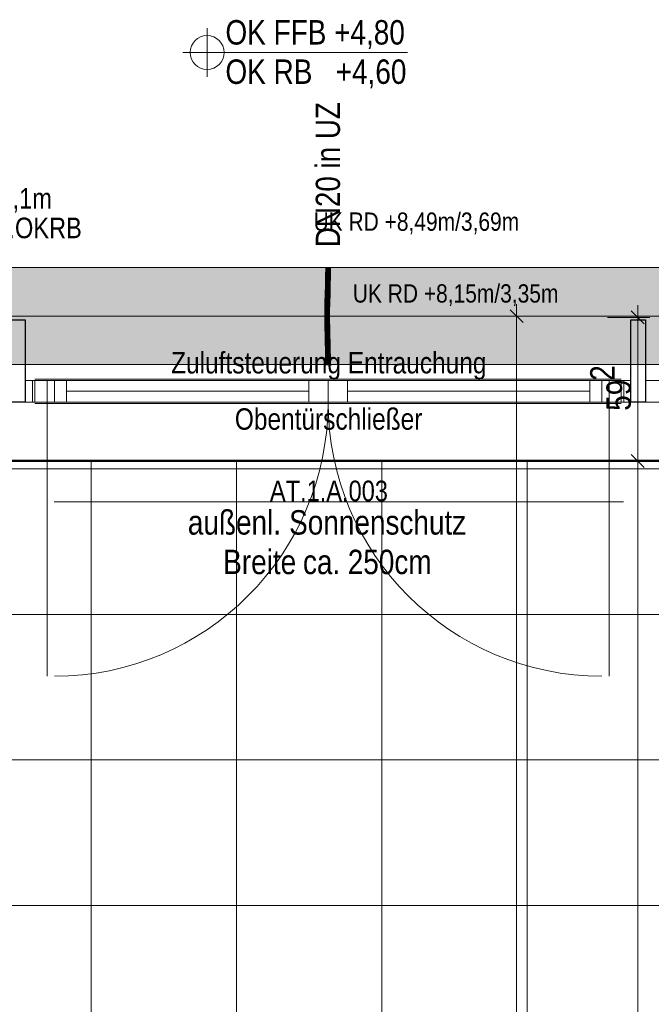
# Model space of a CAD drawing. Extents: x -620 to 300, y 62 to 1107.
# Tile 27 of 109: x -233 to -181, y 319 to 400. Entities that reach past the tile are written whole.
import ezdxf
from ezdxf.lldxf.tags import DXFTag

# ---------------------------------------------------------------- set-up
doc = ezdxf.new("R2010")
doc.units = 0
doc.layers.get('0').update_dxf_attribs({"lineweight": 35})
for name, color, linetype, lineweight, true_color in [('00_Beschriftung UZ', 3, 'Continuous', 13, 0x00ff00), ('30 -33 Aussenwände- 7 Fassade_ Elemente', 7, 'Continuous', 9, 0x00aacc), ('30 -34 Innenwände- 11 Durchbruch', 4, 'Continuous', 9, 0x00ffff), ('30 -35 Decken- 1 Konstruktion-Träger- Stahlbeton', 7, 'grob-A06G9G5Q8I', 13, 0x33aa00), ('70 -72 Beschriftung- 1 Beschriftung allgemein', 7, 'Continuous', 9, 0xff6633), ('70 -75 Raumstempel- 1 Raumstempel', 1, 'Continuous', 50, 0xff0000), ('70 -76 Bemaßung- 2 Allgemein', 9, 'Continuous', 5, 0x808080), ('E_Leerrohr 20', 7, 'Continuous', 13, 0xcc0099), ('E_Leerrohr 20-Shading', 7, 'Continuous', 13, 0xcc0099)]:
    doc.layers.add(name, color=color, linetype=linetype, lineweight=lineweight, true_color=true_color)
for name, color, linetype, lineweight in [('60- 61 allgemeine Ausstattung- 4 Terrassen', 7, 'Continuous', 9), ('70 -71 Achsen- 1 Gebäudeachsen', 7, 'STRICHPUNKT2-A06G9G5P8I', 18), ('70 -72 Beschriftung- 5 Höhenkoten', 7, 'Continuous', 15), ('Detailelementbeschriftung', 7, 'Continuous', 9)]:
    doc.layers.add(name, color=color, linetype=linetype, lineweight=lineweight)
doc.layers.add('iwb_Schraffur_Unterzug', color=7, linetype='Continuous', lineweight=5, true_color=0xffffcc, plot=False)
doc.styles.get("Standard").update_dxf_attribs({"font": 'ARIALN.TTF'})
tags = doc.linetypes.add('grob-A06G9G5Q8I', pattern=[14, 3, -8, 3]).pattern_tags.tags
tags[8:9] = [DXFTag(74, 4), DXFTag(75, 0), DXFTag(340, '0'), DXFTag(46, 0.0), DXFTag(50, 0.0), DXFTag(44, 0.0), DXFTag(45, 0.0)]
tags[6:7] = [DXFTag(74, 4), DXFTag(75, 0), DXFTag(340, '0'), DXFTag(46, 0.0), DXFTag(50, 0.0), DXFTag(44, 0.0), DXFTag(45, 0.0)]
tags[4:5] = [DXFTag(74, 4), DXFTag(75, 0), DXFTag(340, '0'), DXFTag(46, 0.0), DXFTag(50, 0.0), DXFTag(44, 0.0), DXFTag(45, 0.0)]
tags = doc.linetypes.add('STRICHPUNKT2', pattern=[12.7, 6.35, -3.175, 0, -3.175]).pattern_tags.tags
tags[10:11] = [DXFTag(74, 4), DXFTag(75, 0), DXFTag(340, '0'), DXFTag(46, 0.0), DXFTag(50, 0.0), DXFTag(44, 0.0), DXFTag(45, 0.0)]
tags[8:9] = [DXFTag(74, 4), DXFTag(75, 0), DXFTag(340, '0'), DXFTag(46, 0.0), DXFTag(50, 0.0), DXFTag(44, 0.0), DXFTag(45, 0.0)]
tags[6:7] = [DXFTag(74, 4), DXFTag(75, 0), DXFTag(340, '0'), DXFTag(46, 0.0), DXFTag(50, 0.0), DXFTag(44, 0.0), DXFTag(45, 0.0)]
tags[4:5] = [DXFTag(74, 4), DXFTag(75, 0), DXFTag(340, '0'), DXFTag(46, 0.0), DXFTag(50, 0.0), DXFTag(44, 0.0), DXFTag(45, 0.0)]
tags = doc.linetypes.add('STRICHPUNKT2-A06G9G5P8I', pattern=[12.7, 6.35, -3.175, 0, -3.175]).pattern_tags.tags
tags[10:11] = [DXFTag(74, 4), DXFTag(75, 0), DXFTag(340, '0'), DXFTag(46, 0.0), DXFTag(50, 0.0), DXFTag(44, 0.0), DXFTag(45, 0.0)]
tags[8:9] = [DXFTag(74, 4), DXFTag(75, 0), DXFTag(340, '0'), DXFTag(46, 0.0), DXFTag(50, 0.0), DXFTag(44, 0.0), DXFTag(45, 0.0)]
tags[6:7] = [DXFTag(74, 4), DXFTag(75, 0), DXFTag(340, '0'), DXFTag(46, 0.0), DXFTag(50, 0.0), DXFTag(44, 0.0), DXFTag(45, 0.0)]
tags[4:5] = [DXFTag(74, 4), DXFTag(75, 0), DXFTag(340, '0'), DXFTag(46, 0.0), DXFTag(50, 0.0), DXFTag(44, 0.0), DXFTag(45, 0.0)]

# ---------------------------------------------------------------- blocks, each defined once
blk = doc.blocks.new('Shading-A06G9G2Z8I', base_point=(-207.84, 377.027))
at = {"layer": 'E_Leerrohr 20-Shading', "color": 223, "true_color": 0xc67fb4}
for points in [[(-208.121, 379.931), (-208.179, 379.931), (-208.127, 379.208), (-208.186, 379.209)], [(-207.779, 379.931), (-207.838, 379.931), (-207.786, 379.203), (-207.844, 379.204)], [(-208.144, 378.485), (-208.201, 378.486), (-208.167, 377.761), (-208.221, 377.762)], [(-208.127, 379.208), (-208.186, 379.209), (-208.144, 378.485), (-208.201, 378.486)], [(-208.167, 377.761), (-208.163, 377.76), (-208.144, 378.485), (-208.142, 378.485)], [(-208.163, 377.76), (-208.162, 377.76), (-208.142, 378.485)], [(-208.142, 378.485), (-208.127, 379.208), (-208.144, 378.485)], [(-207.84, 378.478), (-207.86, 378.478), (-207.866, 377.753), (-207.879, 377.753)], [(-207.85, 377.752), (-207.816, 378.477), (-207.866, 377.753), (-207.84, 378.478)], [(-207.79, 379.203), (-207.844, 379.204), (-207.816, 378.477), (-207.86, 378.478)], [(-207.821, 377.751), (-207.801, 378.477), (-207.85, 377.752), (-207.816, 378.477)], [(-207.801, 378.477), (-207.786, 379.203), (-207.816, 378.477), (-207.79, 379.203)], [(-208.24, 377.036), (-208.175, 377.486), (-208.221, 377.762), (-208.167, 377.761)], [(-208.167, 377.761), (-208.175, 377.486), (-208.163, 377.76), (-208.169, 377.525)], [(-208.169, 377.525), (-208.168, 377.534), (-208.163, 377.76), (-208.162, 377.76)], [(-207.866, 377.753), (-207.879, 377.753), (-207.891, 377.029), (-207.898, 377.029)], [(-207.882, 377.028), (-207.85, 377.752), (-207.891, 377.029), (-207.866, 377.753)], [(-207.84, 377.027), (-207.821, 377.751), (-207.882, 377.028), (-207.85, 377.752)], [(-208.19, 377.035), (-208.24, 377.036), (-208.213, 376.309), (-208.253, 376.309)], [(-208.19, 377.035), (-208.184, 377.165), (-208.24, 377.036), (-208.175, 377.486)], [(-208.195, 376.309), (-208.181, 377.035), (-208.213, 376.309), (-208.19, 377.035)], [(-208.181, 377.035), (-208.168, 377.534), (-208.19, 377.035)], [(-208.175, 377.486), (-208.184, 377.165), (-208.169, 377.525), (-208.171, 377.47)], [(-208.171, 377.47), (-208.168, 377.534), (-208.169, 377.525)], [(-207.909, 376.306), (-207.891, 377.029), (-207.912, 376.306), (-207.896, 377.029)], [(-207.896, 377.029), (-207.898, 377.029), (-207.912, 376.306)], [(-207.905, 376.305), (-207.882, 377.028), (-207.909, 376.306), (-207.891, 377.029)], [(-207.904, 376.305), (-207.882, 377.028), (-207.895, 376.633)], [(-207.904, 376.305), (-207.853, 376.305), (-207.882, 377.028), (-207.84, 377.027)], [(-208.216, 375.948), (-208.213, 376.309), (-208.255, 375.949), (-208.253, 376.309)], [(-208.198, 375.582), (-208.195, 376.309), (-208.219, 375.582), (-208.213, 376.309)], [(-207.913, 375.943), (-207.912, 375.943), (-207.912, 376.306), (-207.909, 376.306)], [(-207.912, 375.943), (-207.908, 375.943), (-207.909, 376.306), (-207.905, 376.305)], [(-207.908, 375.943), (-207.855, 375.942), (-207.904, 376.305), (-207.853, 376.305)], [(-207.908, 375.943), (-207.904, 376.305), (-207.908, 376.016)], [(-207.904, 376.305), (-207.905, 376.305), (-207.908, 376.016)], [(-207.905, 376.305), (-207.904, 376.305), (-207.895, 376.633)], [(-208.219, 375.582), (-208.216, 375.948), (-208.256, 375.582), (-208.255, 375.949)], [(-208.219, 375.582), (-208.256, 375.582), (-208.205, 374.971), (-208.248, 374.97)], [(-208.19, 374.971), (-208.198, 375.582), (-208.205, 374.971), (-208.219, 375.582)], [(-207.911, 375.583), (-207.908, 375.943), (-207.915, 375.583), (-207.913, 375.943)], [(-207.911, 375.583), (-207.915, 375.583), (-207.897, 374.977), (-207.907, 374.977)], [(-207.911, 375.583), (-207.856, 375.583), (-207.908, 375.943), (-207.855, 375.942)], [(-207.849, 374.978), (-207.856, 375.583), (-207.897, 374.977), (-207.911, 375.583)], [(-208.205, 374.971), (-208.248, 374.97), (-208.18, 374.362), (-208.234, 374.36)], [(-208.175, 374.362), (-208.19, 374.971), (-208.18, 374.362), (-208.205, 374.971)], [(-207.906, 374.977), (-207.907, 374.977), (-207.892, 374.369)], [(-207.872, 374.37), (-207.897, 374.977), (-207.892, 374.369), (-207.906, 374.977)], [(-207.834, 374.371), (-207.849, 374.978), (-207.872, 374.37), (-207.897, 374.977)], [(-208.234, 374.36), (-208.212, 374.192), (-208.18, 374.362), (-208.171, 374.193)], [(-208.212, 374.192), (-208.234, 374.36), (-208.229, 374.192)], [(-208.215, 373.751), (-208.157, 373.753), (-208.229, 374.192), (-208.212, 374.192)], [(-208.157, 373.753), (-208.215, 373.751), (-208.139, 373.145), (-208.198, 373.143)], [(-208.212, 374.192), (-208.157, 373.753), (-208.171, 374.193), (-208.168, 374.123)], [(-208.168, 374.123), (-208.175, 374.362), (-208.18, 374.362)], [(-207.887, 374.195), (-207.863, 374.195), (-207.892, 374.369), (-207.872, 374.37)], [(-207.874, 373.761), (-207.841, 373.762), (-207.887, 374.195), (-207.863, 374.195)], [(-207.841, 373.762), (-207.874, 373.761), (-207.811, 373.153), (-207.857, 373.152)], [(-207.863, 374.195), (-207.828, 374.196), (-207.872, 374.37), (-207.834, 374.371)], [(-207.841, 373.762), (-207.816, 373.763), (-207.863, 374.195), (-207.828, 374.196)], [(-207.798, 373.154), (-207.816, 373.763), (-207.811, 373.153), (-207.841, 373.762)], [(-208.139, 373.145), (-208.198, 373.143), (-208.127, 372.538), (-208.185, 372.537)], [(-208.126, 372.538), (-208.139, 373.145), (-208.127, 372.538), (-208.139, 373.145)], [(-207.811, 373.153), (-207.857, 373.152), (-207.788, 372.543), (-207.843, 372.542)], [(-207.785, 372.543), (-207.798, 373.154), (-207.788, 372.543), (-207.811, 373.153)], [(-208.127, 372.538), (-208.185, 372.537), (-208.124, 371.931), (-208.179, 371.931)], [(-208.124, 371.931), (-208.122, 371.931), (-208.127, 372.538), (-208.126, 372.538)], [(-208.122, 371.931), (-208.121, 371.931), (-208.126, 372.538)], [(-207.779, 371.931), (-207.788, 372.543), (-207.838, 371.931), (-207.843, 372.542)], [(-207.779, 371.931), (-207.785, 372.543), (-207.788, 372.543)]]:
    blk.add_solid(points, dxfattribs=at)
at = {"layer": 'E_Leerrohr 20-Shading', "color": 231, "true_color": 0xe17fc9}
for points in [[(-207.979, 379.931), (-208.121, 379.931), (-207.986, 379.206), (-208.127, 379.208)], [(-207.979, 379.931), (-207.986, 379.206), (-207.981, 379.206)], [(-207.981, 379.206), (-207.975, 379.206), (-207.979, 379.931)], [(-207.975, 379.206), (-207.844, 379.204), (-207.979, 379.931), (-207.838, 379.931)], [(-208.079, 378.483), (-208.142, 378.485), (-208.078, 377.758), (-208.162, 377.76)], [(-208.082, 379.208), (-208.127, 379.208), (-208.079, 378.483), (-208.142, 378.485)], [(-208.001, 378.481), (-207.986, 379.206), (-208.079, 378.483), (-208.082, 379.208)], [(-208.078, 377.758), (-208.034, 377.757), (-208.079, 378.483), (-208.022, 378.482)], [(-208.034, 377.757), (-208.021, 377.757), (-208.022, 378.482), (-208.001, 378.481)], [(-208.001, 378.481), (-208.021, 377.757), (-208.018, 377.757)], [(-208.009, 377.756), (-207.996, 378.481), (-208.018, 377.757), (-208.001, 378.481)], [(-208.009, 377.756), (-207.991, 377.756), (-207.996, 378.481), (-207.986, 378.481)], [(-207.986, 379.206), (-208.001, 378.481), (-207.996, 378.481)], [(-207.996, 378.481), (-207.986, 378.481), (-207.986, 379.206), (-207.981, 379.206)], [(-207.986, 378.481), (-207.991, 377.756), (-207.964, 378.481), (-207.95, 377.755)], [(-207.981, 379.206), (-207.986, 378.481), (-207.975, 379.206), (-207.964, 378.481)], [(-207.964, 378.481), (-207.86, 378.478), (-207.975, 379.206), (-207.844, 379.204)], [(-207.95, 377.755), (-207.879, 377.753), (-207.964, 378.481), (-207.86, 378.478)], [(-208.168, 377.534), (-208.077, 377.177), (-208.162, 377.76), (-208.078, 377.758)], [(-208.078, 377.758), (-208.077, 377.177), (-208.034, 377.757), (-208.045, 377.051)], [(-208.045, 377.051), (-208.04, 377.032), (-208.034, 377.757), (-208.021, 377.757)], [(-208.018, 377.757), (-208.021, 377.757), (-208.036, 377.032), (-208.04, 377.032)], [(-208.022, 377.032), (-208.009, 377.756), (-208.036, 377.032), (-208.018, 377.757)], [(-208.022, 377.032), (-207.997, 377.031), (-208.009, 377.756), (-207.991, 377.756)], [(-207.991, 377.756), (-207.997, 377.031), (-207.95, 377.755), (-207.937, 377.03)], [(-207.937, 377.03), (-207.898, 377.029), (-207.95, 377.755), (-207.879, 377.753)], [(-208.159, 377.035), (-208.181, 377.035), (-208.149, 376.308), (-208.195, 376.309)], [(-208.168, 377.534), (-208.181, 377.035), (-208.159, 377.035)], [(-208.159, 377.035), (-208.076, 377.033), (-208.168, 377.534), (-208.077, 377.177)], [(-208.149, 376.308), (-208.072, 376.307), (-208.159, 377.035), (-208.076, 377.033)], [(-208.077, 377.177), (-208.076, 377.033), (-208.045, 377.051), (-208.045, 377.032)], [(-208.076, 377.033), (-208.072, 376.307), (-208.045, 377.032), (-208.053, 376.307)], [(-208.053, 376.307), (-208.04, 377.032), (-208.045, 377.032)], [(-208.036, 377.032), (-208.04, 377.032), (-208.05, 376.307), (-208.053, 376.307)], [(-208.032, 376.307), (-208.022, 377.032), (-208.05, 376.307), (-208.036, 377.032)], [(-208.045, 377.032), (-208.04, 377.032), (-208.045, 377.051)], [(-208.032, 376.307), (-208.001, 376.307), (-208.022, 377.032), (-207.997, 377.031)], [(-207.997, 377.031), (-208.001, 376.307), (-207.937, 377.03), (-207.927, 376.306)], [(-207.937, 377.03), (-207.927, 376.306), (-207.899, 377.029), (-207.92, 376.306)], [(-207.92, 376.306), (-207.912, 376.306), (-207.899, 377.029), (-207.898, 377.029)], [(-208.149, 376.308), (-208.195, 376.309), (-208.147, 375.582), (-208.198, 375.582)], [(-208.149, 376.308), (-208.148, 375.947), (-208.072, 376.307), (-208.068, 375.946)], [(-208.072, 376.307), (-208.068, 375.946), (-208.053, 376.307), (-208.055, 375.946)], [(-208.055, 375.946), (-208.034, 375.945), (-208.05, 376.307), (-208.032, 376.307)], [(-208.05, 376.307), (-208.053, 376.307), (-208.055, 375.946)], [(-208.032, 376.307), (-208.035, 375.779), (-208.001, 376.307), (-208.002, 375.779)], [(-207.927, 376.306), (-208.001, 376.307), (-207.927, 375.583), (-208.002, 375.583)], [(-207.927, 376.306), (-207.927, 375.583), (-207.925, 375.687)], [(-207.92, 376.306), (-207.927, 376.306), (-207.923, 376.202)], [(-207.923, 376.202), (-207.927, 376.306), (-207.926, 376.099)], [(-207.913, 375.943), (-207.923, 376.202), (-207.925, 375.583), (-207.926, 376.099)], [(-207.912, 376.306), (-207.92, 376.306), (-207.913, 375.943), (-207.923, 376.202)], [(-208.147, 375.582), (-208.198, 375.582), (-208.152, 374.972), (-208.19, 374.971)], [(-208.152, 374.972), (-208.05, 374.974), (-208.147, 375.582), (-208.063, 375.582)], [(-208.148, 375.947), (-208.147, 375.582), (-208.068, 375.946), (-208.063, 375.582)], [(-208.063, 375.946), (-208.068, 375.946), (-208.06, 375.582), (-208.063, 375.582)], [(-208.055, 375.946), (-208.063, 375.946), (-208.056, 375.582), (-208.06, 375.582)], [(-208.063, 375.582), (-208.05, 374.974), (-208.06, 375.582), (-208.048, 374.974)], [(-208.048, 374.974), (-208.056, 375.582), (-208.06, 375.582)], [(-208.036, 375.583), (-208.055, 375.946), (-208.056, 375.582)], [(-208.036, 375.583), (-208.056, 375.582), (-208.035, 374.974), (-208.048, 374.974)], [(-208.055, 375.946), (-208.036, 375.583), (-208.034, 375.945)], [(-208.035, 375.779), (-208.036, 375.583), (-208.002, 375.779), (-208.002, 375.583)], [(-208.035, 374.974), (-208, 374.975), (-208.036, 375.583), (-208.002, 375.583)], [(-207.927, 375.583), (-208.002, 375.583), (-207.943, 374.976), (-208, 374.975)], [(-207.939, 374.976), (-207.925, 375.583), (-207.943, 374.976), (-207.927, 375.583)], [(-207.925, 375.583), (-207.939, 374.976), (-207.926, 375.447)], [(-207.939, 374.976), (-207.93, 374.976), (-207.926, 375.447)], [(-207.915, 375.583), (-207.926, 375.447), (-207.92, 374.976), (-207.93, 374.976)], [(-207.927, 375.583), (-207.925, 375.583), (-207.925, 375.687)], [(-207.925, 375.583), (-207.926, 375.447), (-207.922, 375.583)], [(-207.926, 375.447), (-207.915, 375.583), (-207.922, 375.583)], [(-207.913, 375.943), (-207.925, 375.583), (-207.922, 375.583)], [(-207.917, 375.78), (-207.922, 375.583), (-207.914, 375.78), (-207.915, 375.583)], [(-207.915, 375.583), (-207.92, 374.976), (-207.907, 374.977)], [(-207.913, 375.943), (-207.917, 375.78), (-207.914, 375.78)], [(-208.152, 374.972), (-208.19, 374.971), (-208.163, 374.362), (-208.175, 374.362)], [(-208.163, 374.362), (-208.034, 374.365), (-208.152, 374.972), (-208.05, 374.974)], [(-208.034, 374.365), (-208.048, 374.974), (-208.05, 374.974)], [(-208.035, 374.974), (-208.048, 374.974), (-208.03, 374.366), (-208.034, 374.365)], [(-208.03, 374.366), (-207.995, 374.367), (-208.035, 374.974), (-208, 374.975)], [(-207.939, 374.976), (-208, 374.975), (-207.958, 374.368), (-207.995, 374.367)], [(-207.93, 374.976), (-207.939, 374.976), (-207.941, 374.368), (-207.958, 374.368)], [(-207.93, 374.976), (-207.941, 374.368), (-207.92, 374.976), (-207.926, 374.368)], [(-207.92, 374.976), (-207.926, 374.368), (-207.907, 374.977), (-207.901, 374.369)], [(-207.901, 374.369), (-207.892, 374.369), (-207.907, 374.977)], [(-208.163, 374.362), (-208.175, 374.362), (-208.168, 374.123)], [(-208.168, 374.123), (-208.016, 373.757), (-208.166, 374.193), (-208.029, 374.194)], [(-208.016, 373.757), (-208.168, 374.123), (-208.157, 373.753)], [(-208.029, 374.194), (-208.034, 374.365), (-208.166, 374.193), (-208.163, 374.362)], [(-208.016, 373.757), (-208.157, 373.753), (-207.998, 373.148), (-208.139, 373.145)], [(-208.03, 374.366), (-208.034, 374.365), (-208.029, 374.194)], [(-208.029, 374.194), (-207.993, 374.094), (-208.03, 374.366), (-207.995, 374.367)], [(-208.016, 373.757), (-207.99, 373.758), (-208.029, 374.194), (-207.993, 374.094)], [(-207.99, 373.758), (-208.016, 373.757), (-207.985, 373.149), (-207.998, 373.148)], [(-207.958, 374.368), (-207.995, 374.367), (-207.96, 374.31)], [(-207.96, 374.31), (-207.995, 374.367), (-207.969, 374.027), (-207.993, 374.094)], [(-207.969, 374.027), (-207.993, 374.094), (-207.977, 373.758), (-207.99, 373.758)], [(-207.977, 373.758), (-207.99, 373.758), (-207.987, 373.447)], [(-207.954, 373.759), (-207.977, 373.758), (-207.985, 373.149), (-207.987, 373.447)], [(-207.954, 373.759), (-207.985, 373.149), (-207.966, 373.149)], [(-207.954, 373.759), (-207.949, 373.972), (-207.977, 373.758), (-207.969, 374.027)], [(-207.949, 373.972), (-207.943, 374.283), (-207.969, 374.027), (-207.96, 374.31)], [(-207.954, 373.759), (-207.966, 373.149), (-207.933, 373.759), (-207.94, 373.15)], [(-207.943, 374.283), (-207.941, 374.368), (-207.96, 374.31), (-207.958, 374.368)], [(-207.931, 373.921), (-207.949, 373.972), (-207.933, 373.759), (-207.954, 373.759)], [(-207.927, 374.259), (-207.943, 374.283), (-207.931, 373.921), (-207.949, 373.972)], [(-207.926, 374.368), (-207.941, 374.368), (-207.927, 374.259), (-207.943, 374.283)], [(-207.94, 373.15), (-207.904, 373.151), (-207.933, 373.759), (-207.894, 373.761)], [(-207.933, 373.759), (-207.895, 373.761), (-207.931, 373.921), (-207.896, 373.821)], [(-207.931, 373.921), (-207.896, 373.821), (-207.927, 374.259), (-207.899, 374.214)], [(-207.927, 374.259), (-207.899, 374.214), (-207.926, 374.368), (-207.901, 374.369)], [(-207.904, 373.151), (-207.857, 373.152), (-207.894, 373.761), (-207.874, 373.761)], [(-207.899, 374.214), (-207.887, 374.195), (-207.901, 374.369), (-207.892, 374.369)], [(-207.896, 373.821), (-207.893, 373.815), (-207.899, 374.214), (-207.887, 374.195)], [(-207.895, 373.761), (-207.894, 373.761), (-207.896, 373.821), (-207.893, 373.815)], [(-207.894, 373.761), (-207.874, 373.761), (-207.893, 373.815)], [(-207.893, 373.815), (-207.874, 373.761), (-207.887, 374.195)], [(-207.998, 373.148), (-208.139, 373.145), (-207.985, 372.54), (-208.126, 372.538)], [(-207.981, 372.54), (-207.985, 373.149), (-207.982, 372.54), (-207.998, 373.148)], [(-207.998, 373.148), (-207.998, 373.148), (-207.982, 372.54), (-207.985, 372.54)], [(-207.985, 373.149), (-207.981, 372.54), (-207.966, 373.149), (-207.976, 372.54)], [(-207.966, 373.149), (-207.976, 372.54), (-207.94, 373.15), (-207.946, 372.54)], [(-207.946, 372.54), (-207.913, 372.541), (-207.94, 373.15), (-207.904, 373.151)], [(-207.913, 372.541), (-207.843, 372.542), (-207.904, 373.151), (-207.857, 373.152)], [(-207.985, 372.54), (-208.126, 372.538), (-207.979, 371.931), (-208.121, 371.931)], [(-207.981, 372.54), (-207.985, 372.54), (-207.979, 371.931)], [(-207.981, 372.54), (-207.979, 371.931), (-207.976, 372.54)], [(-207.979, 371.931), (-207.921, 371.931), (-207.976, 372.54), (-207.913, 372.541)], [(-207.921, 371.931), (-207.838, 371.931), (-207.913, 372.541), (-207.843, 372.542)]]:
    blk.add_solid(points, dxfattribs=at)
blk = doc.blocks.new('Shading-A06G9G318I', base_point=(-207.885, 372.719))
at = {"layer": 'E_Leerrohr 20-Shading', "color": 213, "true_color": 0xd67fc0}
for points in [[(-207.979, 372.719), (-208.179, 372.719), (-207.979, 371.931), (-208.179, 371.931)], [(-207.885, 372.719), (-207.979, 372.719), (-207.896, 371.931), (-207.979, 371.931)], [(-207.779, 371.931), (-207.779, 372.719), (-207.896, 371.931), (-207.885, 372.719)], [(-207.979, 371.931), (-208.309, 371.931), (-207.979, 371.919), (-208.309, 371.919)], [(-207.649, 371.931), (-207.979, 371.931), (-207.649, 371.919), (-207.979, 371.919)]]:
    blk.add_solid(points, dxfattribs=at)
blk = doc.blocks.new('Shading-A06G9G338I', base_point=(-207.979, 379.931))
at = {"layer": 'E_Leerrohr 20-Shading', "color": 213, "true_color": 0xd67fc0}
for points in [[(-208.309, 379.931), (-207.979, 379.931), (-208.309, 379.943), (-207.979, 379.943)], [(-208.179, 379.143), (-207.979, 379.143), (-208.179, 379.931), (-207.979, 379.931)], [(-207.979, 379.931), (-207.649, 379.931), (-207.979, 379.943), (-207.649, 379.943)], [(-207.979, 379.931), (-207.979, 379.143), (-207.779, 379.931), (-207.791, 379.143)], [(-207.791, 379.143), (-207.779, 379.143), (-207.779, 379.931)]]:
    blk.add_solid(points, dxfattribs=at)
blk = doc.blocks.new('Referenz-A06G9G5R8I')
at = {"layer": '00_Beschriftung UZ', "color": 0, "linetype": 'Continuous', "lineweight": 0, "ltscale": 0.13}
blk.add_solid([(-209.31, 377.261), (-207.978, 379.931), (-206.64, 377.262)], dxfattribs=at)
at = {"layer": '30 -33 Aussenwände- 7 Fassade_ Elemente', "color": 0, "linetype": 'Continuous', "lineweight": -2, "ltscale": 0.25}
for p, q in [((-234.178, 375.631), (-232.978, 375.631)), ((-232.978, 375.631), (-232.978, 368.831)), ((-182.978, 375.631), (-181.778, 375.631)), ((-182.978, 368.831), (-182.978, 375.631)), ((-181.778, 375.631), (-181.778, 368.831)), ((-232.978, 368.831), (-234.178, 368.831)), ((-181.778, 368.831), (-182.978, 368.831))]:
    blk.add_line(p, q, dxfattribs=at)
at = {"layer": '30 -33 Aussenwände- 7 Fassade_ Elemente', "color": 0, "linetype": 'Continuous', "lineweight": 18, "ltscale": 0.18}
for p, q in [((-232.978, 370.631), (-231.178, 370.631)), ((-232.978, 368.831), (-232.978, 370.631)), ((-232.378, 370.631), (-183.578, 370.631)), ((-232.378, 368.831), (-232.378, 370.631)), ((-231.178, 370.631), (-231.178, 368.831)), ((-231.178, 370.631), (-229.578, 370.631)), ((-229.578, 370.631), (-229.578, 368.831)), ((-209.578, 370.631), (-207.978, 370.631)), ((-209.578, 368.831), (-209.578, 370.631)), ((-207.978, 370.631), (-206.378, 370.631)), ((-207.978, 370.631), (-207.978, 368.831)), ((-206.378, 370.631), (-206.378, 368.831)), ((-186.378, 370.631), (-184.778, 370.631)), ((-186.378, 368.831), (-186.378, 370.631)), ((-184.778, 368.831), (-184.778, 370.631)), ((-184.778, 370.631), (-182.978, 370.631)), ((-183.578, 370.631), (-183.578, 368.831)), ((-182.978, 370.631), (-182.978, 368.831)), ((-181.778, 368.831), (-181.778, 370.631)), ((-181.778, 370.631), (-179.978, 370.631)), ((-229.578, 369.731), (-209.578, 369.731)), ((-186.378, 369.731), (-206.378, 369.731)), ((-231.178, 368.831), (-232.978, 368.831)), ((-183.578, 368.831), (-232.378, 368.831)), ((-229.578, 368.831), (-231.178, 368.831)), ((-207.978, 368.831), (-209.578, 368.831)), ((-206.378, 368.831), (-207.978, 368.831)), ((-184.778, 368.831), (-186.378, 368.831)), ((-182.978, 368.831), (-184.778, 368.831)), ((-179.978, 368.831), (-181.778, 368.831))]:
    blk.add_line(p, q, dxfattribs=at)
at = {"layer": '30 -33 Aussenwände- 7 Fassade_ Elemente', "color": 0, "linetype": 'grob-A06G9G5Q8I', "ltscale": 0.13}
for p, q in [((-232.178, 370.731), (-183.778, 370.731)), ((-232.178, 368.731), (-183.778, 368.731)), ((-231.178, 346.231), (-231.178, 368.831)), ((-230.578, 368.831), (-207.978, 368.831)), ((-185.378, 368.831), (-207.978, 368.831)), ((-184.778, 346.231), (-184.778, 368.831)), ((-289.478, 363.991), (-126.478, 363.991))]:
    blk.add_line(p, q, dxfattribs=at)
at = {"layer": '30 -33 Aussenwände- 7 Fassade_ Elemente', "color": 0, "linetype": 'Continuous', "ltscale": 0.13}
for p, q in [((-232.178, 368.831), (-232.178, 370.631)), ((-232.178, 370.631), (-230.578, 370.631)), ((-207.978, 370.631), (-230.578, 370.631)), ((-230.578, 370.631), (-230.578, 368.831)), ((-207.978, 368.831), (-207.978, 370.631)), ((-207.978, 370.631), (-185.378, 370.631)), ((-185.378, 370.631), (-183.778, 370.631)), ((-185.378, 368.831), (-185.378, 370.631)), ((-183.778, 370.631), (-183.778, 368.831)), ((-230.578, 368.831), (-232.178, 368.831)), ((-230.578, 368.831), (-207.978, 368.831)), ((-185.378, 368.831), (-207.978, 368.831)), ((-183.778, 368.831), (-185.378, 368.831))]:
    blk.add_line(p, q, dxfattribs=at)
at = {"layer": '30 -33 Aussenwände- 7 Fassade_ Elemente', "color": 0, "linetype": 'grob-A06G9G5Q8I', "ltscale": 0.13}
for centre, major_axis in [((-230.578, 368.831), (0, -22.6)), ((-185.378, 368.831), (-22.6, 0))]:
    blk.add_ellipse(centre, major_axis=major_axis, ratio=1, start_param=0, end_param=1.570796, dxfattribs=at)
at = {"layer": '30 -35 Decken- 1 Konstruktion-Träger- Stahlbeton', "color": 0}
for p, q in [((-451.478, 379.931), (35.522, 379.931)), ((-451.478, 371.931), (35.522, 371.931))]:
    blk.add_line(p, q, dxfattribs=at)
at = {"layer": '60- 61 allgemeine Ausstattung- 4 Terrassen', "color": 0}
for p, q in [((-138.058, 363.991), (-275.539, 363.991)), ((-227.539, 205.531), (-227.539, 363.991)), ((-215.539, 205.531), (-215.539, 363.991)), ((-203.539, 205.531), (-203.539, 363.991)), ((-191.539, 205.531), (-191.539, 363.991)), ((-275.539, 363.331), (-138.058, 363.331)), ((-275.539, 351.331), (-138.058, 351.331)), ((-275.539, 339.331), (-138.058, 339.331)), ((-275.539, 327.331), (-138.058, 327.331))]:
    blk.add_line(p, q, dxfattribs=at)
at = {"layer": '70 -71 Achsen- 1 Gebäudeachsen', "color": 0, "linetype": 'STRICHPUNKT2-A06G9G5P8I', "ltscale": 0.18}
blk.add_line((-538.531, 375.931), (76.472, 375.931), dxfattribs=at)
at = {"layer": '70 -72 Beschriftung- 1 Beschriftung allgemein', "color": 0, "linetype": 'Continuous', "ltscale": 0.13}
blk.add_line((-183.583, 360.605), (-230.583, 360.605), dxfattribs=at)
at = {"layer": '70 -72 Beschriftung- 5 Höhenkoten', "color": 0, "linetype": 'Continuous', "ltscale": 0.15}
for p, q in [((-217.972, 395.672), (-217.972, 399.672)), ((-217.972, 397.672), (-217.972, 399.072)), ((-219.972, 397.672), (-201.431, 397.672)), ((-219.372, 397.672), (-217.972, 397.672)), ((-217.972, 397.672), (-217.972, 396.272)), ((-216.572, 397.672), (-217.972, 397.672))]:
    blk.add_line(p, q, dxfattribs=at)
for major_axis in [(0, 1.4), (1.4, 0), (-1.4, 0), (0, -1.4)]:
    blk.add_ellipse((-217.972, 397.672), major_axis=major_axis, ratio=1, start_param=0, end_param=1.570796, dxfattribs=at)
at = {"layer": '70 -75 Raumstempel- 1 Raumstempel', "color": 0, "linetype": 'Continuous', "ltscale": 0.5}
blk.add_line((27.582, 363.991), (-443.538, 363.991), dxfattribs=at)
at = {"layer": '70 -76 Bemaßung- 2 Allgemein', "color": 0, "linetype": 'Continuous', "ltscale": 0.13}
for p, q in [((-192.418, 376.931), (-192.418, 374.871)), ((-182.418, 376.831), (-182.418, 374.771)), ((-189.918, 375.931), (-193.418, 375.931)), ((-184.918, 375.831), (-181.418, 375.831)), ((-192.418, 211.992), (-192.418, 374.871)), ((-182.418, 365.052), (-182.418, 374.771)), ((-182.418, 362.991), (-182.418, 365.052)), ((-182.418, 364.991), (-182.418, 362.931)), ((-184.918, 363.991), (-181.418, 363.991)), ((-184.918, 363.991), (-181.418, 363.991)), ((-182.418, 211.992), (-182.418, 362.931))]:
    blk.add_line(p, q, dxfattribs=at)
at = {"layer": '70 -76 Bemaßung- 2 Allgemein', "color": 0, "linetype": 'Continuous', "lineweight": 20, "ltscale": 0.2}
for p, q in [((-192.949, 376.462), (-191.888, 375.401)), ((-182.949, 376.362), (-181.888, 375.301)), ((-182.949, 364.522), (-181.888, 363.461)), ((-181.888, 363.461), (-182.949, 364.522))]:
    blk.add_line(p, q, dxfattribs=at)
at = {"layer": '00_Beschriftung UZ', "color": 0, "linetype": 'ByBlock', "lineweight": 5, "ltscale": 0.13, "insert": (-209.177, 384.482), "char_height": 1.51033, "attachment_point": 1}
blk.add_mtext('{\\fArial Narrow;UK RD +8,49m/3,69m}', dxfattribs=at)
at = {"layer": '00_Beschriftung UZ', "color": 0, "linetype": 'Continuous', "lineweight": 5, "ltscale": 0.13, "insert": (-205.939, 378.56), "char_height": 1.51033, "attachment_point": 1}
blk.add_mtext('{\\fArial Narrow;UK RD +8,15m/3,35m}', dxfattribs=at)
at = {"layer": '30 -34 Innenwände- 11 Durchbruch', "color": 0, "linetype": 'Continuous', "ltscale": 0.13, "char_height": 1.7, "attachment_point": 1}
for s, insert in [('{\\fArial Narrow;0,1m/0,1m}', (-239.983, 386.495)), ('{\\fArial Narrow;ü.OKRB}', (-235.455, 384.06))]:
    blk.add_mtext(s, dxfattribs=dict(at, insert=insert))
at = {"layer": '70 -72 Beschriftung- 1 Beschriftung allgemein', "color": 0, "linetype": 'Continuous', "ltscale": 0.13, "attachment_point": 1}
for s, insert, char_height in [('{\\fArial Narrow;Zuluftsteuerung Entrauchung}', (-220.942, 372.968), 1.76205), ('{\\fArial Narrow;Obentürschließer}', (-215.68, 368.328), 1.76205), ('{\\fArial Narrow;AT.1.A.003}', (-212.785, 362.365), 1.7), ('{\\fArial Narrow;außenl.}', (-219.559, 359.928), 2.01377), ('{\\fArial Narrow;Sonnenschutz}', (-211.198, 359.928), 2.01377), ('{\\fArial Narrow;Breite}', (-216.641, 356.665), 2.01377), ('{\\fArial Narrow;250cm}', (-206.36, 356.665), 2.01377), ('{\\fArial Narrow;ca.}', (-210.055, 356.665), 2.01377)]:
    blk.add_mtext(s, dxfattribs=dict(at, insert=insert, char_height=char_height))
at = {"layer": '70 -72 Beschriftung- 5 Höhenkoten', "color": 0, "linetype": 'ByBlock', "ltscale": 0.15, "char_height": 2.01377, "attachment_point": 1}
for s, insert in [('{\\fArial Narrow;OK FFB +4,80}', (-216.455, 400.348)), ('{\\fArial Narrow;OK RB   +4,60}', (-216.455, 397.103))]:
    blk.add_mtext(s, dxfattribs=dict(at, insert=insert))
at = {"layer": '70 -76 Bemaßung- 2 Allgemein', "color": 0, "linetype": 'Continuous', "ltscale": 0.13, "char_height": 2.01377, "attachment_point": 1, "rotation": 90}
for s, insert in [('{\\fArial Narrow;2}', (-186.347, 370.599)), ('{\\fArial Narrow;59}', (-185.005, 368.126))]:
    blk.add_mtext(s, dxfattribs=dict(at, insert=insert))
blk = doc.blocks.new('Referenz-A06G9G5T8I')
at = {"layer": 'iwb_Schraffur_Unterzug', "linetype": 'Continuous', "ltscale": 0.13}
for points in [[(-451.478, 379.931), (76.472, 379.931), (76.472, 375.63)], [(-451.478, 379.931), (76.472, 375.63), (76.472, 371.931)], [(-451.478, 379.931), (76.472, 371.931), (-451.478, 371.931)]]:
    blk.add_solid(points, dxfattribs=at)
blk = doc.blocks.new('Flexrohr-A06G9GA98I')
at = {"color": 0, "linetype": 'ByBlock', "lineweight": -2, "ltscale": 0.13}
for p, q in [((-208.179, 379.931), (-208.186, 379.209)), ((-208.179, 379.931), (-207.779, 379.931)), ((-208.171, 379.533), (-207.795, 379.53)), ((-207.779, 379.931), (-207.786, 379.203)), ((-208.201, 378.486), (-208.221, 377.762)), ((-208.186, 379.209), (-208.201, 378.486)), ((-208.184, 378.735), (-207.808, 378.727)), ((-208.175, 379.134), (-207.799, 379.128)), ((-207.801, 378.477), (-207.821, 377.751)), ((-207.786, 379.203), (-207.801, 378.477)), ((-208.221, 377.762), (-208.24, 377.036)), ((-208.204, 377.937), (-207.828, 377.927)), ((-208.193, 378.336), (-207.817, 378.327)), ((-207.821, 377.751), (-207.84, 377.027)), ((-208.24, 377.036), (-208.253, 376.309)), ((-208.225, 377.136), (-207.849, 377.128)), ((-208.214, 377.537), (-207.839, 377.527)), ((-207.84, 377.027), (-207.853, 376.305)), ((-208.253, 376.309), (-208.256, 375.582)), ((-208.241, 376.334), (-207.865, 376.33)), ((-208.233, 376.735), (-207.857, 376.729)), ((-207.853, 376.305), (-207.856, 375.583)), ((-208.256, 375.582), (-208.248, 374.97)), ((-208.244, 375.531), (-207.868, 375.533)), ((-208.243, 375.933), (-207.867, 375.931)), ((-207.856, 375.583), (-207.849, 374.978)), ((-208.248, 374.97), (-208.234, 374.36)), ((-208.239, 375.129), (-207.863, 375.135)), ((-208.231, 374.728), (-207.855, 374.736)), ((-207.849, 374.978), (-207.834, 374.371)), ((-208.234, 374.36), (-208.215, 373.751)), ((-208.221, 374.327), (-207.845, 374.337)), ((-208.215, 373.751), (-208.198, 373.143)), ((-208.209, 373.927), (-207.833, 373.938)), ((-207.834, 374.371), (-207.816, 373.763)), ((-207.816, 373.763), (-207.798, 373.154)), ((-208.198, 373.143), (-208.185, 372.537)), ((-208.197, 373.527), (-207.821, 373.538)), ((-208.186, 373.128), (-207.81, 373.138)), ((-207.798, 373.154), (-207.785, 372.543)), ((-208.185, 372.537), (-208.179, 371.931)), ((-208.177, 372.729), (-207.801, 372.736)), ((-208.171, 372.331), (-207.795, 372.335)), ((-207.785, 372.543), (-207.779, 371.931)), ((-208.179, 371.931), (-207.779, 371.931)), ((-208.167, 371.933), (-207.791, 371.933))]:
    blk.add_line(p, q, dxfattribs=at)
blk = doc.blocks.new('Einzeiliger Text-A06G9GAD8I')
at = {"color": 0, "lineweight": -2, "insert": (-208.999, 381.62), "char_height": 2, "attachment_point": 1, "rotation": 90}
blk.add_mtext('{\\fArial Narrow;DN20 in UZ}', dxfattribs=at)
blk = doc.blocks.new('Enddeckel-A06G9GAL8I')
at = {"color": 0, "linetype": 'ByBlock', "lineweight": -2, "ltscale": 0.13}
for p, q in [((-208.179, 372.719), (-208.179, 371.931)), ((-208.062, 372.719), (-208.179, 372.719)), ((-207.896, 372.719), (-208.062, 372.719)), ((-207.779, 372.719), (-207.896, 372.719)), ((-207.779, 371.931), (-207.779, 372.719)), ((-208.309, 371.931), (-208.309, 371.919)), ((-208.116, 371.931), (-208.309, 371.931)), ((-208.116, 371.919), (-208.309, 371.919)), ((-208.062, 371.931), (-208.179, 371.931)), ((-207.843, 371.931), (-208.116, 371.931)), ((-207.843, 371.919), (-208.116, 371.919)), ((-207.896, 371.931), (-208.062, 371.931)), ((-207.779, 371.931), (-207.896, 371.931)), ((-207.649, 371.931), (-207.843, 371.931)), ((-207.649, 371.919), (-207.843, 371.919)), ((-207.649, 371.919), (-207.649, 371.931))]:
    blk.add_line(p, q, dxfattribs=at)
at = {"color": 0, "linetype": 'STRICHPUNKT2', "lineweight": 5, "ltscale": 0.13}
blk.add_line((-207.979, 371.931), (-207.979, 372.719), dxfattribs=at)
blk = doc.blocks.new('Enddeckel-A06G9GAR8I')
at = {"color": 0, "linetype": 'ByBlock', "lineweight": -2, "ltscale": 0.13}
for p, q in [((-208.309, 379.943), (-208.309, 379.931)), ((-208.309, 379.943), (-208.116, 379.943)), ((-208.309, 379.931), (-208.116, 379.931)), ((-208.179, 379.931), (-208.179, 379.143)), ((-208.179, 379.931), (-208.062, 379.931)), ((-208.116, 379.943), (-207.843, 379.943)), ((-208.116, 379.931), (-207.843, 379.931)), ((-208.062, 379.931), (-207.896, 379.931)), ((-207.896, 379.931), (-207.779, 379.931)), ((-207.843, 379.943), (-207.649, 379.943)), ((-207.843, 379.931), (-207.649, 379.931)), ((-207.779, 379.143), (-207.779, 379.931)), ((-207.649, 379.931), (-207.649, 379.943)), ((-208.179, 379.143), (-208.062, 379.143)), ((-208.062, 379.143), (-207.896, 379.143)), ((-207.896, 379.143), (-207.779, 379.143))]:
    blk.add_line(p, q, dxfattribs=at)
at = {"color": 0, "linetype": 'STRICHPUNKT2', "lineweight": 5, "ltscale": 0.13}
blk.add_line((-207.979, 379.931), (-207.979, 379.143), dxfattribs=at)

msp = doc.modelspace()

# ---------------------------------------------------------------- block references
at = {"color": 8, "lineweight": 25, "ltscale": 0.25, "true_color": 0x808080}
for name in ['Referenz-A06G9G5R8I', 'Referenz-A06G9G5T8I']:
    msp.add_blockref(name, (0, 0), dxfattribs=at)
at = {"layer": 'Detailelementbeschriftung', "ltscale": 0.13}
msp.add_blockref('Einzeiliger Text-A06G9GAD8I', (0, 0), dxfattribs=at)
at = {"layer": 'E_Leerrohr 20'}
for name, p in [('Shading-A06G9G338I', (-207.979, 379.931)), ('Shading-A06G9G2Z8I', (-207.84, 377.027)), ('Shading-A06G9G318I', (-207.885, 372.719))]:
    msp.add_blockref(name, p, dxfattribs=at)
at = {"layer": 'E_Leerrohr 20', "ltscale": 0.13}
for name in ['Enddeckel-A06G9GAR8I', 'Flexrohr-A06G9GA98I', 'Enddeckel-A06G9GAL8I']:
    msp.add_blockref(name, (0, 0), dxfattribs=at)

doc.saveas('drawing.dxf')
